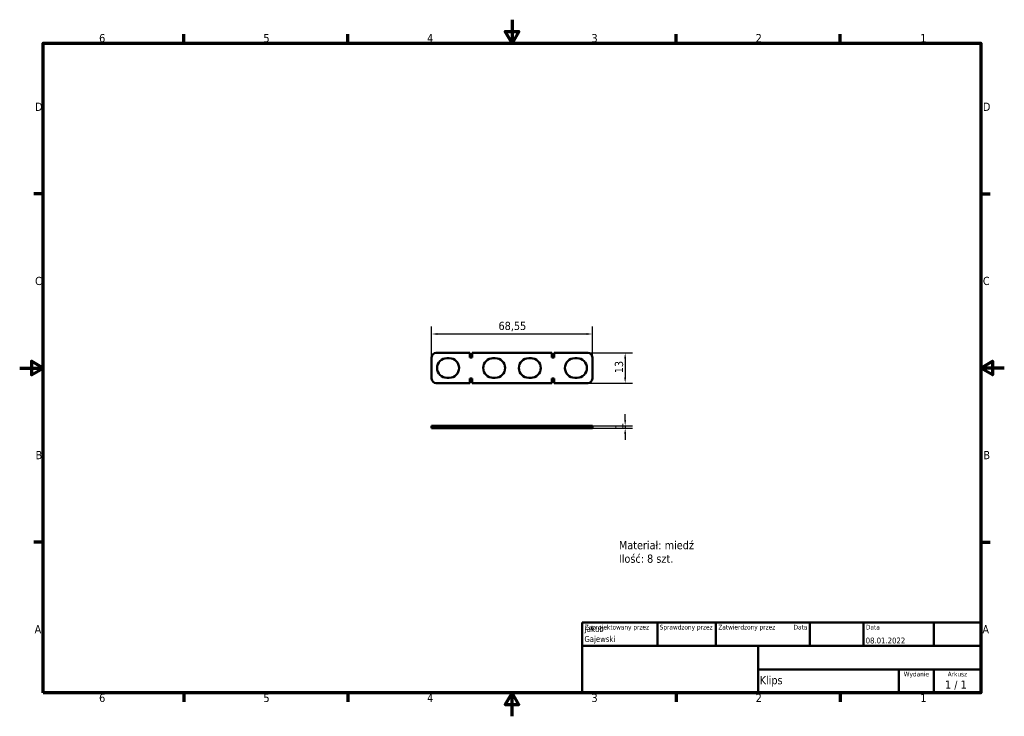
# Model space of a CAD drawing. Header units: millimetres. Extents: x 0 to 420, y 0 to 297.
import ezdxf
from ezdxf.enums import TextEntityAlignment as Align

# ---------------------------------------------------------------- set-up
doc = ezdxf.new("R2010")
doc.units = ezdxf.units.MM
doc.linetypes.add('DASHED', pattern=[0.2068, 0.1655, -0.0413])
for name, color, linetype, lineweight in [('Obramowanie (ISO)', 7, 'Continuous', 70), ('Symbol (ISO)', 7, 'Continuous', 25), ('Tytuł (ISO)', 7, 'Continuous', 50), ('Ukryte (ISO)', 7, 'DASHED', 35), ('Widoczne (ISO)', 7, 'Continuous', 50), ('Wymiar (ISO)', 7, 'Continuous', 25)]:
    doc.layers.add(name, color=color, linetype=linetype, lineweight=lineweight)
doc.styles.add('Styl tekstu39', font='tahoma.ttf')
doc.styles.add('Styl tekstu41', font='tahoma.ttf')
doc.styles.add('Tekst notatki (ISO)', font='tahoma.ttf')
doc.dimstyles.new('Domyślne (ISO)', dxfattribs={"dimtxt": 3.5, "dimasz": 2.5, "dimexe": 3.175, "dimexo": 0, "dimgap": 0.762, "dimtad": 1, "dimrnd": 1e-08, "dimzin": 0, "dimtxsty": 'Tekst notatki (ISO)', "dimcen": 0.09, "dimdle": 10, "dimclrd": 256, "dimclre": 256, "dimclrt": 256, "dimazin": 0, "dimtfac": 1.001486, "dimtmove": 0, "dimatfit": 3, "dimfxl": 1, "dimtolj": 1, "dimtzin": 0, "dimlwd": -1, "dimlwe": -1, "dimarcsym": 0})

# ---------------------------------------------------------------- blocks, each defined once
blk = doc.blocks.new('Ramki Ramka domyślna')
at = {"layer": 'Obramowanie (ISO)'}
for p, q in [((70, 287), (70, 290.9)), ((140, 287), (140, 290.9)), ((280, 287), (280, 290.9)), ((350, 287), (350, 290.9)), ((10, 222.75), (6.1, 222.75)), ((410, 222.75), (413.9, 222.75)), ((10, 74.25), (6.1, 74.25)), ((410, 74.25), (413.9, 74.25)), ((70, 10), (70, 6.1)), ((140, 10), (140, 6.1)), ((280, 10), (280, 6.1)), ((350, 10), (350, 6.1))]:
    blk.add_line(p, q, dxfattribs=at)
at = {"layer": 'Obramowanie (ISO)', "flags": 128}
for points in [[(210, 297), (210, 287), (207.11, 292), (212.89, 292), (210, 287)], [(10, 10), (10, 287), (410, 287), (410, 10), (10, 10)], [(0, 148.5), (10, 148.5), (5, 151.39), (5, 145.61), (10, 148.5)], [(420, 148.5), (410, 148.5), (415, 151.39), (415, 145.61), (410, 148.5)], [(210, 0), (210, 10), (207.11, 5), (212.89, 5), (210, 10)]]:
    blk.add_lwpolyline(points, dxfattribs=at)
at = {"layer": 'Obramowanie (ISO)', "char_height": 3.5, "attachment_point": 7, "style": 'Tekst notatki (ISO)'}
for s, insert in [('6', (33.88, 287.33)), ('5', (103.98, 287.33)), ('4', (173.78, 287.4)), ('3', (243.91, 287.33)), ('2', (313.94, 287.4)), ('1', (384.21, 287.4)), ('D', (6.57, 258.13)), ('D', (410.87, 258.13)), ('C', (6.56, 183.81)), ('C', (410.86, 183.81)), ('B', (6.78, 109.63)), ('B', (411.08, 109.63)), ('A', (6.36, 35.38)), ('A', (410.66, 35.38)), ('6', (33.88, 6.03)), ('5', (103.98, 6.03)), ('4', (173.78, 6.1)), ('3', (243.91, 6.03)), ('2', (313.94, 6.1)), ('1', (384.21, 6.1))]:
    blk.add_mtext(s, dxfattribs=dict(at, insert=insert))
blk = doc.blocks.new('Tabelki rysunkowe ISO')
at = {"layer": 'Tytuł (ISO)'}
for p, q in [((270.07, 130), (100.07, 130)), ((100.07, 130), (100.07, 100)), ((132.07, 120), (132.07, 130)), ((157.07, 120), (157.07, 130)), ((197.07, 120), (197.07, 130)), ((220.07, 120), (220.07, 130)), ((250.07, 120), (250.07, 130)), ((270.07, 100), (270.07, 130)), ((100.07, 120), (270.07, 120)), ((175.07, 120), (175.07, 100)), ((270.07, 110), (175.07, 110)), ((235.07, 100), (235.07, 110)), ((250.07, 100), (250.07, 110)), ((100.07, 100), (270.07, 100))]:
    blk.add_line(p, q, dxfattribs=at)
at = {"layer": 'Tytuł (ISO)', "style": 'Styl tekstu41'}
for s, p in [('Zaprojektowany przez', (101.07, 129)), ('Sprawdzony przez', (133.07, 129)), ('Zatwierdzony przez', (158.07, 129)), ('Data', (221.07, 129))]:
    blk.add_text(s, height=2, dxfattribs=at).set_placement(p, align=Align.TOP_LEFT)
blk.add_text('Data', height=2, dxfattribs=at).set_placement((196.07, 129), align=Align.TOP_RIGHT)
for s, p in [('Wydanie', (242.57, 109)), ('Arkusz', (260.07, 109))]:
    blk.add_text(s, height=2, dxfattribs=at).set_placement(p, align=Align.TOP_CENTER)
at = {"layer": 'Tytuł (ISO)', "style": 'Tekst notatki (ISO)'}
blk.add_text('1 / 1 ', height=3.5, dxfattribs=at).set_placement((260.07, 103.5), align=Align.MIDDLE_CENTER)
at = {"layer": 'Tytuł (ISO)'}
for tag, p, height, style in [('REDAGOWANIE_001', (101.06, 125.99), 2.5, 'Styl tekstu39'), ('REDAGOWANIE_002', (100.96, 121.71), 2.5, 'Styl tekstu39'), ('DATA_UTWORZENIA_001', (220.93, 121.06), 2.5, 'Styl tekstu39'), ('NUMER_CZĘŚCI_001', (175.72, 103.66), 3.5, 'Tekst notatki (ISO)')]:
    blk.add_attdef(tag, p, '', height=height, dxfattribs=dict(at, style=style))
at = {"layer": 'Tytuł (ISO)', "style": 'Styl tekstu39'}
for tag, p in [('SPRAWDZONE_PRZEZ', (133.07, 121)), ('KONSTRUKCJA_ZATWIERDZONA_PRZEZ', (158.07, 121))]:
    blk.add_attdef(tag, text='', height=2.5, dxfattribs=at).set_placement(p, align=Align.BOTTOM_LEFT)
blk.add_attdef('DATA_ZATWIERDZENIA_KONSTRUKCJI', text='', height=2.5, dxfattribs=at).set_placement((196.07, 121), align=Align.BOTTOM_RIGHT)
at = {"layer": 'Tytuł (ISO)', "style": 'Tekst notatki (ISO)'}
for tag, p in [('TYTUŁ', (222.57, 115)), ('FIRMA', (137.41, 109.96)), ('NUMER_WERSJI', (242.57, 103.5))]:
    blk.add_attdef(tag, text='', height=3.5, dxfattribs=at).set_placement(p, align=Align.MIDDLE_CENTER)
blk = doc.blocks.new('*D5')
at = {"layer": 'Defpoints', "color": 0, "transparency": 16777216}
for p in [(244.28, 163), (175.72, 153), (244.28, 153)]:
    blk.add_point(p, dxfattribs=at)
at = {"layer": 'Wymiar (ISO)', "transparency": 16777216}
for p, q in [((175.72, 153), (175.72, 166.17)), ((244.28, 153), (244.28, 166.17)), ((178.22, 163), (241.78, 163))]:
    blk.add_line(p, q, dxfattribs=at)
for points in [[(178.22, 163.42), (178.22, 162.58), (175.72, 163)], [(241.78, 163.42), (241.78, 162.58), (244.28, 163)]]:
    blk.add_solid(points, dxfattribs=at)
at = {"layer": 'Wymiar (ISO)', "transparency": 16777216, "insert": (204.24, 168.21), "char_height": 3.5, "attachment_point": 1, "style": 'Tekst notatki (ISO)'}
blk.add_mtext('\\A1;68,55', dxfattribs=at)
blk = doc.blocks.new('*D6')
at = {"layer": 'Defpoints', "color": 0, "transparency": 16777216}
for p in [(242.28, 155), (242.28, 142), (258.28, 142)]:
    blk.add_point(p, dxfattribs=at)
at = {"layer": 'Wymiar (ISO)', "transparency": 16777216}
for p, q in [((242.28, 155), (261.45, 155)), ((258.28, 152.5), (258.28, 144.5)), ((242.28, 142), (261.45, 142))]:
    blk.add_line(p, q, dxfattribs=at)
for points in [[(257.86, 152.5), (258.69, 152.5), (258.28, 155)], [(257.86, 144.5), (258.69, 144.5), (258.28, 142)]]:
    blk.add_solid(points, dxfattribs=at)
at = {"layer": 'Wymiar (ISO)', "transparency": 16777216, "insert": (253.87, 146.27), "char_height": 3.5, "attachment_point": 1, "rotation": 90, "style": 'Tekst notatki (ISO)'}
blk.add_mtext('\\A1;13', dxfattribs=at)
blk = doc.blocks.new('*D7')
at = {"layer": 'Defpoints', "color": 0, "transparency": 16777216}
for p in [(242.28, 123.88), (242.28, 122.88), (258.28, 122.88)]:
    blk.add_point(p, dxfattribs=at)
at = {"layer": 'Wymiar (ISO)', "transparency": 16777216}
for p, q in [((258.28, 126.38), (258.28, 128.88)), ((242.28, 123.88), (261.45, 123.88)), ((242.28, 122.88), (261.45, 122.88)), ((258.28, 123.88), (258.28, 122.88)), ((258.28, 120.38), (258.28, 117.88))]:
    blk.add_line(p, q, dxfattribs=at)
for points in [[(257.86, 126.38), (258.69, 126.38), (258.28, 123.88)], [(257.86, 120.38), (258.69, 120.38), (258.28, 122.88)]]:
    blk.add_solid(points, dxfattribs=at)
at = {"layer": 'Wymiar (ISO)', "transparency": 16777216, "insert": (254, 122.53), "char_height": 3.5, "attachment_point": 1, "rotation": 90, "style": 'Tekst notatki (ISO)'}
blk.add_mtext('\\A1;1', dxfattribs=at)

msp = doc.modelspace()

# ---------------------------------------------------------------- linework, layer by layer
at = {"layer": 'Ukryte (ISO)', "ltscale": 1.903676}
for p, q in [((178.023, 122.881), (178.023, 123.881)), ((187.423, 122.881), (187.423, 123.881)), ((197.69, 122.881), (197.69, 123.881)), ((207.09, 123.881), (207.09, 122.881)), ((212.91, 123.881), (212.91, 122.881)), ((222.31, 122.881), (222.31, 123.881)), ((232.577, 122.881), (232.577, 123.881)), ((241.977, 122.881), (241.977, 123.881))]:
    msp.add_line(p, q, dxfattribs=at)
at = {"layer": 'Widoczne (ISO)'}
for p, q in [((175.723, 144.001), (175.723, 152.999)), ((192.056, 154.999), (177.723, 154.999)), ((182.223, 152.701), (183.223, 152.701)), ((192.056, 152.999), (192.056, 154.999)), ((193.056, 152.999), (192.056, 152.999)), ((193.056, 154.999), (193.056, 152.999)), ((226.944, 154.999), (193.056, 154.999)), ((201.89, 152.701), (202.89, 152.701)), ((217.11, 152.699), (218.11, 152.699)), ((226.944, 152.999), (226.944, 154.999)), ((227.944, 152.999), (226.944, 152.999)), ((227.944, 154.999), (227.944, 152.999)), ((242.277, 154.999), (227.944, 154.999)), ((236.777, 152.699), (237.777, 152.699)), ((244.277, 152.999), (244.277, 144.001)), ((183.223, 144.301), (182.223, 144.301)), ((192.056, 144.001), (193.056, 144.001)), ((192.056, 142.001), (192.056, 144.001)), ((193.056, 144.001), (193.056, 142.001)), ((202.89, 144.301), (201.89, 144.301)), ((218.11, 144.299), (217.11, 144.299)), ((226.944, 144.001), (227.944, 144.001)), ((226.944, 142.001), (226.944, 144.001)), ((227.944, 144.001), (227.944, 142.001)), ((237.777, 144.299), (236.777, 144.299)), ((177.723, 142.001), (192.056, 142.001)), ((193.056, 142.001), (226.944, 142.001)), ((227.944, 142.001), (242.277, 142.001)), ((175.723, 123.881), (177.723, 123.881)), ((175.723, 123.881), (175.723, 122.881)), ((177.723, 122.881), (175.723, 122.881)), ((177.723, 123.881), (192.056, 123.881)), ((192.056, 122.881), (177.723, 122.881)), ((192.056, 123.881), (193.056, 123.881)), ((192.056, 122.881), (192.056, 123.881)), ((193.056, 122.881), (192.056, 122.881)), ((193.056, 123.881), (193.056, 122.881)), ((193.056, 123.881), (226.944, 123.881)), ((226.944, 122.881), (193.056, 122.881)), ((226.944, 122.881), (226.944, 123.881)), ((226.944, 123.881), (227.944, 123.881)), ((227.944, 122.881), (226.944, 122.881)), ((227.944, 123.881), (227.944, 122.881)), ((227.944, 123.881), (242.277, 123.881)), ((242.277, 122.881), (227.944, 122.881)), ((242.277, 123.881), (244.277, 123.881)), ((244.277, 122.881), (242.277, 122.881)), ((244.277, 122.881), (244.277, 123.881))]:
    msp.add_line(p, q, dxfattribs=at)
for centre, radius, start, end in [((177.723, 152.999), 2, 90, 180), ((182.223, 148.501), 4.2, 90, 270), ((183.223, 148.501), 4.2, 270, 90), ((201.89, 148.501), 4.2, 90, 270), ((202.89, 148.501), 4.2, 270, 90), ((217.11, 148.499), 4.2, 90, 270), ((218.11, 148.499), 4.2, 270, 90), ((236.777, 148.499), 4.2, 90, 270), ((237.777, 148.499), 4.2, 270, 90), ((242.277, 152.999), 2, 0, 90), ((177.723, 144.001), 2, 180, 270), ((242.277, 144.001), 2, 270, 0)]:
    msp.add_arc(centre, radius, start, end, dxfattribs=at)

# ---------------------------------------------------------------- block references
msp.add_blockref('Ramki Ramka domyślna', (0, 0))
msp.add_blockref('Tabelki rysunkowe ISO', (139.929, -90)).add_auto_attribs({'NUMER_CZĘŚCI_001': 'Klips', 'REDAGOWANIE_001': 'Jakub', 'DATA_UTWORZENIA_001': '08.01.2022', 'REDAGOWANIE_002': 'Gajewski'})

# ---------------------------------------------------------------- texts
at = {"layer": 'Symbol (ISO)', "insert": (255.603, 74.726), "char_height": 3.5, "width": 109.76915, "attachment_point": 1, "line_spacing_factor": 0.987884, "style": 'Tekst notatki (ISO)'}
msp.add_mtext('\\fTahoma|b0|i0;Materiał: miedź\\P\\fTahoma|b0|i0;Ilość: 8 szt.', dxfattribs=at)

# ---------------------------------------------------------------- dimensions: what is measured, and where the dimension line sits
at = {"layer": 'Wymiar (ISO)'}
dim = msp.add_linear_dim(base=(244.277, 162.999), p1=(175.723, 152.999), p2=(244.277, 152.999), dimstyle='Domyślne (ISO)', override={"dimgap": 0.762, "dimdec": 2, "dimtol": 0, "dimlim": 0, "dimtp": 0, "dimtm": 0, "dimtdec": 2, "dimtofl": 0, "dimatfit": 1}, dxfattribs=at)
dim.commit()
dim.dimension.update_dxf_attribs({"geometry": '*D5', "text_midpoint": (210, 162.999), "dimtype": 160})
for base, p1, p2, angle, override, picture, middle in [((258.277, 142.001), (242.277, 154.999), (242.277, 142.001), 90, {"dimgap": 0.762, "dimdec": 0, "dimtol": 0, "dimlim": 0, "dimtp": 0, "dimtm": 0, "dimtdec": 2, "dimtofl": 0, "dimatfit": 1}, '*D6', (258.277, 148.5)), ((258.277, 122.881), (242.277, 123.881), (242.277, 122.881), 270, {"dimgap": 0.762, "dimdec": 0, "dimtol": 0, "dimlim": 0, "dimtp": 0, "dimtm": 0, "dimtdec": 2, "dimtofl": 1, "dimatfit": 1}, '*D7', (258.277, 123.381))]:
    dim = msp.add_linear_dim(base=base, p1=p1, p2=p2, angle=angle, dimstyle='Domyślne (ISO)', override=override, dxfattribs=at)
    dim.commit()
    dim.dimension.update_dxf_attribs({"geometry": picture, "text_midpoint": middle, "dimtype": 160})

doc.saveas('drawing.dxf')
